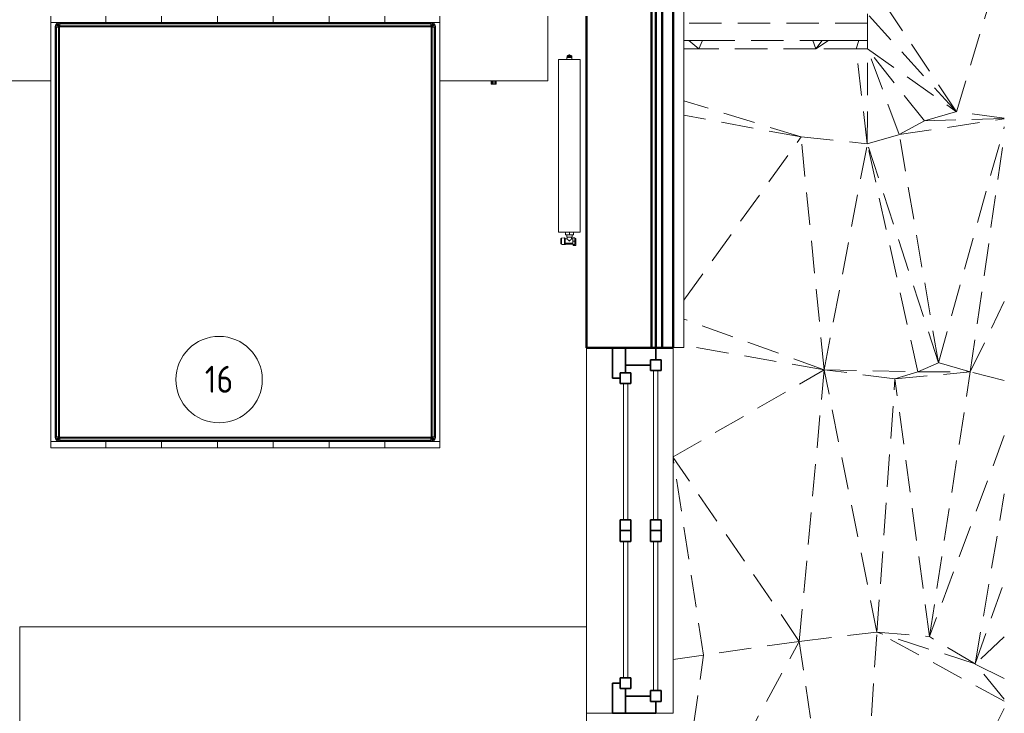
# Model space of a CAD drawing. Header units: millimetres. Extents: x 25610 to 48924, y 4737 to 39616.
# Tile 51 of 73: x 37678 to 42237, y 30438 to 33651. Entities that reach past the tile are written whole.
import ezdxf

# ---------------------------------------------------------------- set-up
doc = ezdxf.new("R2010")
doc.units = ezdxf.units.MM
doc.linetypes.add('ADSK_Скрыто', pattern=[300, 150, -150])
doc.linetypes.add('ADSK_Штриховая_ш3 п1_5', pattern=[225, 150, -75])
for name, color, linetype, lineweight in [('A-AREA-____-IDEN', 2, 'Continuous', 20), ('A-DETL-____-HDLN', 90, 'ADSK_Скрыто', 9), ('A-DETL-____-MBND', 5, 'ADSK_Штриховая_ш3 п1_5', 20), ('A-GENM-____-MCUT', 13, 'Continuous', 50), ('A-GENM-____-OTLN', 13, 'Continuous', 20), ('A-GLAZ-____-MCUT', 151, 'Continuous', 35), ('A-GLAZ-____-OTLN', 151, 'Continuous', 20), ('A-PART-____-MCUT', 2, 'Continuous', 50), ('A-PART-____-OTLN', 2, 'Continuous', 20), ('A-WALL-____-MCUT', 113, 'Continuous', 50), ('A-WALL-____-OTLN', 113, 'Continuous', 20), ('I-FURN-____-OTLN', 30, 'Continuous', 20), ('L-SITE-____-OTLN', 91, 'Continuous', 20), ('M-EQPM-____-OTLN', 50, 'Continuous', 20)]:
    doc.layers.add(name, color=color, linetype=linetype, lineweight=lineweight)
doc.styles.add('GOST Common', font='GOST_Common.ttf', dxfattribs={"width": 0.9, "height": 125})

# ---------------------------------------------------------------- blocks, each defined once
blk = doc.blocks.new('Family - Site-608699-В_Этаж 02_Водопровод')
at = {"layer": 'A-DETL-____-MBND', "color": 253}
for p, q in [((42014.9, 33225), (42237, 33954.5)), ((42014.9, 33225), (41603.2, 33843.3)), ((41603.2, 33555.4), (41603.2, 33678)), ((42014.9, 33225), (41603.2, 33678)), ((41603.2, 33635.8), (40753.2, 33635.8)), ((40775.6, 33555.4), (40753.2, 33555.4)), ((40822.2, 33515.4), (40775.6, 33555.4)), ((40775.6, 33555.4), (40839.7, 33555.4)), ((40839.7, 33555.4), (40822.2, 33515.4)), ((40839.7, 33555.4), (41351, 33555.4)), ((41351, 33555.4), (41393.9, 33555.4)), ((41364.8, 33515.4), (41351, 33555.4)), ((41423.5, 33555.4), (41364.8, 33515.4)), ((41393.9, 33555.4), (41364.8, 33515.4)), ((41393.9, 33555.4), (41423.5, 33555.4)), ((41423.5, 33555.4), (41563.9, 33555.4)), ((41551.1, 33515.4), (41563.9, 33555.4)), ((41563.9, 33555.4), (41603.2, 33555.4)), ((41603.2, 33515.4), (41603.2, 33555.4)), ((40822.2, 33515.4), (40753.2, 33515.4)), ((41364.8, 33515.4), (40822.2, 33515.4)), ((41551.1, 33515.4), (41364.8, 33515.4)), ((41602.7, 33076.5), (41551.1, 33515.4)), ((41603.2, 33515.4), (41551.1, 33515.4)), ((41602.7, 33076.5), (41603.2, 33515.4)), ((41750.7, 33119), (41603.2, 33515.4)), ((41603.2, 33515.4), (42014.9, 33225)), ((41866.9, 33182.6), (41603.2, 33515.4)), ((41296, 33107.9), (40753.2, 33275.8)), ((41296, 33107.9), (40753.2, 33208.5)), ((41750.7, 33119), (42237, 33191.9)), ((41866.9, 33182.6), (42014.9, 33225)), ((42237, 33193.2), (41866.9, 33182.6)), ((42237, 33195), (42014.9, 33225)), ((41750.7, 33119), (41866.9, 33182.6)), ((41931.6, 32061.8), (42237, 33155.5)), ((40753.2, 32351.4), (41296, 33107.9)), ((41296, 33107.9), (41602.7, 33076.5)), ((41402.9, 32029.5), (41296, 33107.9)), ((41602.7, 33076.5), (41750.7, 33119)), ((41931.6, 32061.8), (41750.7, 33119)), ((42079.6, 32019.6), (42237, 33119.3)), ((41402.9, 32029.5), (41602.7, 33076.5)), ((41836.4, 32019.4), (41602.7, 33076.5)), ((41931.6, 32061.8), (41602.7, 33076.5)), ((42079.6, 32019.6), (42237, 32344.8)), ((41402.9, 32029.5), (40753.2, 32263.7)), ((41402.9, 32029.5), (40753.2, 32142.9)), ((41836.4, 32019.4), (41931.6, 32061.8)), ((42079.6, 32019.6), (41931.6, 32061.8)), ((40704.2, 31625.4), (41402.9, 32029.5)), ((41287.9, 30771.1), (41402.9, 32029.5)), ((41647.4, 30813.7), (41402.9, 32029.5)), ((41402.9, 32029.5), (41836.4, 32019.4)), ((41730.7, 31987.5), (41402.9, 32029.5)), ((41730.7, 31987.5), (42079.6, 32019.6)), ((41730.7, 31987.5), (41836.4, 32019.4)), ((41836.4, 32019.4), (42079.6, 32019.6)), ((41890.6, 30792.9), (42079.6, 32019.6)), ((42237, 31978.8), (42079.6, 32019.6)), ((41647.4, 30813.7), (41730.7, 31987.5)), ((41890.6, 30792.9), (41730.7, 31987.5)), ((42237, 31725.1), (41890.6, 30792.9)), ((41287.9, 30771.1), (40704.2, 31623.4)), ((40843.9, 30707.2), (40704.2, 31618.3)), ((42102.2, 30666.2), (42237, 31454)), ((42102.2, 30666.2), (42237, 31049.3)), ((41287.9, 30771.1), (41647.4, 30813.7)), ((41532.9, 29079.5), (41647.4, 30813.7)), ((42237, 30493.9), (41647.4, 30813.7)), ((41647.4, 30813.7), (41890.6, 30792.9)), ((42102.2, 30666.2), (41647.4, 30813.7)), ((42102.2, 30666.2), (41890.6, 30792.9)), ((42237, 30792.5), (42102.2, 30666.2)), ((40703.3, 29702.4), (41287.9, 30771.1)), ((41287.9, 30771.1), (40843.9, 30707.2)), ((41532.9, 29079.5), (41287.9, 30771.1)), ((40703.3, 29702.5), (40843.9, 30707.2)), ((40843.9, 30707.2), (40704.2, 30686.6)), ((42237, 30502.9), (42102.2, 30666.2)), ((42237, 30599), (42102.2, 30666.2)), ((42237, 30460.1), (41532.9, 29079.5))]:
    blk.add_line(p, q, dxfattribs=at)
blk = doc.blocks.new('Прямая форма - V line-610360-В_Этаж 02_Водопровод')
at = {"layer": 'A-GLAZ-____-MCUT', "color": 53}
for p, q in [((55, -80), (0, -80)), ((0, -80), (0, -220)), ((105, -55), (55, -55)), ((55, -55), (55, -105)), ((55, -105), (55, -80)), ((105, -105), (105, -55)), ((846.6, -55), (796.6, -55)), ((796.6, -55), (796.6, -105)), ((846.6, -105), (846.6, -55)), ((896.6, -55), (846.6, -55)), ((846.6, -55), (846.6, -105)), ((896.6, -105), (896.6, -55)), ((1638.1, -55), (1588.1, -55)), ((1588.1, -55), (1588.1, -105)), ((1638.1, -105), (1638.1, -55)), ((1693.1, -80), (1638.1, -80)), ((1638.1, -80), (1638.1, -105)), ((1693.1, -220), (1693.1, -80)), ((55, -105), (105, -105)), ((80, -105), (55, -105)), ((80, -220), (80, -105)), ((796.6, -105), (846.6, -105)), ((846.6, -105), (896.6, -105)), ((1588.1, -105), (1638.1, -105)), ((1613.1, -105), (1613.1, -220)), ((1638.1, -105), (1613.1, -105)), ((0, -220), (80, -220)), ((115, -220), (0, -220)), ((0, -220), (0, -280)), ((165, -195), (115, -195)), ((115, -195), (115, -245)), ((115, -245), (115, -220)), ((165, -245), (165, -195)), ((846.6, -195), (796.6, -195)), ((796.6, -195), (796.6, -245)), ((896.6, -195), (846.6, -195)), ((846.6, -195), (846.6, -245)), ((846.6, -245), (846.6, -195)), ((896.6, -245), (896.6, -195)), ((1578.1, -195), (1528.1, -195)), ((1528.1, -195), (1528.1, -245)), ((1578.1, -245), (1578.1, -195)), ((1693.1, -220), (1578.1, -220)), ((1578.1, -220), (1578.1, -245)), ((1613.1, -220), (1693.1, -220)), ((1693.1, -280), (1693.1, -220)), ((115, -245), (165, -245)), ((140, -245), (115, -245)), ((140, -280), (140, -245)), ((796.6, -245), (846.6, -245)), ((846.6, -245), (896.6, -245)), ((1528.1, -245), (1578.1, -245)), ((1553.1, -245), (1553.1, -280)), ((1578.1, -245), (1553.1, -245)), ((0, -280), (140, -280)), ((1553.1, -280), (1693.1, -280))]:
    blk.add_line(p, q, dxfattribs=at)
at = {"layer": 'A-GLAZ-____-OTLN', "color": 253}
for p, q in [((796.6, -70), (105, -70)), ((105, -90), (796.6, -90)), ((1588.1, -70), (896.6, -70)), ((896.6, -90), (1588.1, -90)), ((796.6, -210), (165, -210)), ((1528.1, -210), (896.6, -210)), ((165, -230), (796.6, -230)), ((896.6, -230), (1528.1, -230))]:
    blk.add_line(p, q, dxfattribs=at)
blk = doc.blocks.new('Прямая форма - ფ2-610361-В_Этаж 02_Водопровод')
blk.add_blockref('Прямая форма - V line-610360-В_Этаж 02_Водопровод', (0, 0))
blk = doc.blocks.new('Прямая форма - V line-610911-В_Этаж 02_Водопровод')
at = {"layer": 'I-FURN-____-OTLN', "color": 253}
for p, q in [((-645.4, -30), (-645.4, 0)), ((-645.4, -30), (-645.4, 0)), ((-388.3, -30), (-388.3, 0)), ((-388.3, -30), (-388.3, 0)), ((-129.6, -30), (-129.6, 0)), ((-129.6, -30), (-129.6, 0)), ((129.6, -30), (129.6, 0)), ((129.6, -30), (129.6, 0)), ((388.3, -30), (388.3, 0)), ((388.3, -30), (388.3, 0)), ((645.4, -30), (645.4, 0)), ((645.4, -30), (645.4, 0)), ((900, 0), (900, -300)), ((-1400, 0), (-1400, -300)), ((-900, 0), (-900, -300)), ((-645.4, -30), (-900, -30)), ((-900, -30), (-645.4, -30)), ((-880, -50), (-878.5, -42.3)), ((-879.3, -50.1), (-877.8, -42.6)), ((-878.5, -42.3), (-874.1, -35.9)), ((-877.8, -42.6), (-878.5, -42.3)), ((-877.8, -42.6), (-873.7, -36.3)), ((-873, -44.6), (-877.8, -42.6)), ((-874.1, -35.9), (-867.7, -31.5)), ((-873.7, -36.3), (-874.1, -35.9)), ((-874.1, -50.6), (-873, -44.6)), ((-873.7, -36.3), (-867.4, -32.2)), ((-869.9, -40.1), (-873.7, -36.3)), ((-873, -44.6), (-869.9, -40.1)), ((-864.5, -48.1), (-873, -44.6)), ((-869.9, -40.1), (-865.4, -37)), ((-863.5, -46.5), (-869.9, -40.1)), ((-867.7, -31.5), (-860, -30)), ((-867.4, -32.2), (-867.7, -31.5)), ((-867.4, -32.2), (-859.9, -30.7)), ((-865.4, -37), (-867.4, -32.2)), ((-865.4, -37), (-859.4, -35.9)), ((-861.9, -45.5), (-865.4, -37)), ((-863.5, -46.5), (-861.9, -45.5)), ((-861.9, -45.5), (-858.5, -44.8)), ((-860, -50), (-861.9, -45.5)), ((-859.9, -30.7), (-860, -30)), ((-859.9, -30.7), (859.9, -30.7)), ((-859.4, -35.9), (-859.9, -30.7)), ((-859.4, -35.9), (859.4, -35.9)), ((-858.5, -44.8), (-859.4, -35.9)), ((-858.5, -44.8), (858.5, -44.8)), ((-858, -50), (-858.5, -44.8)), ((-388.3, -30), (-645.4, -30)), ((-645.4, -30), (-388.3, -30)), ((-129.6, -30), (-388.3, -30)), ((-388.3, -30), (-129.6, -30)), ((129.6, -30), (-129.6, -30)), ((-129.6, -30), (129.6, -30)), ((388.3, -30), (129.6, -30)), ((129.6, -30), (388.3, -30)), ((645.4, -30), (388.3, -30)), ((388.3, -30), (645.4, -30)), ((900, -30), (645.4, -30)), ((645.4, -30), (900, -30)), ((858, -50), (858.5, -44.8)), ((858.5, -44.8), (859.4, -35.9)), ((858.5, -44.8), (861.9, -45.5)), ((859.4, -35.9), (859.9, -30.7)), ((859.4, -35.9), (865.4, -37)), ((859.9, -30.7), (860, -30)), ((859.9, -30.7), (867.4, -32.2)), ((860, -30), (867.7, -31.5)), ((860, -50), (861.9, -45.5)), ((861.9, -45.5), (865.4, -37)), ((861.9, -45.5), (863.5, -46.5)), ((863.5, -46.5), (869.9, -40.1)), ((864.5, -48.1), (873, -44.6)), ((865.4, -37), (867.4, -32.2)), ((865.4, -37), (869.9, -40.1)), ((867.4, -32.2), (867.7, -31.5)), ((867.4, -32.2), (873.7, -36.3)), ((867.7, -31.5), (874.1, -35.9)), ((869.9, -40.1), (873.7, -36.3)), ((869.9, -40.1), (873, -44.6)), ((873, -44.6), (877.8, -42.6)), ((873, -44.6), (874.1, -50.6)), ((873.7, -36.3), (874.1, -35.9)), ((873.7, -36.3), (877.8, -42.6)), ((874.1, -35.9), (878.5, -42.3)), ((877.8, -42.6), (878.5, -42.3)), ((877.8, -42.6), (879.3, -50.1)), ((878.5, -42.3), (880, -50)), ((1400, 0), (1400, -300)), ((-880, -1950), (-880, -50)), ((-879.3, -50.1), (-880, -50)), ((-879.3, -1949.9), (-879.3, -50.1)), ((-874.1, -50.6), (-879.3, -50.1)), ((-874.1, -1949.4), (-874.1, -50.6)), ((-865.2, -51.5), (-874.1, -50.6)), ((-865.2, -51.5), (-864.5, -48.1)), ((-865.2, -1948.5), (-865.2, -51.5)), ((-860, -52), (-865.2, -51.5)), ((-864.5, -48.1), (-863.5, -46.5)), ((-860, -50), (-864.5, -48.1)), ((-860, -50), (-863.5, -46.5)), ((-859.7, -50.3), (-860, -50)), ((-860, -52), (-859.7, -50.3)), ((-860, -1948), (-860, -52)), ((-859.7, -50.3), (-858, -50)), ((-858, -50), (858, -50)), ((858, -50), (859.7, -50.3)), ((859.7, -50.3), (860, -50)), ((859.7, -50.3), (860, -52)), ((860, -50), (863.5, -46.5)), ((860, -50), (864.5, -48.1)), ((860, -52), (865.2, -51.5)), ((860, -52), (860, -1948)), ((863.5, -46.5), (864.5, -48.1)), ((864.5, -48.1), (865.2, -51.5)), ((865.2, -51.5), (874.1, -50.6)), ((865.2, -51.5), (865.2, -1948.5)), ((874.1, -50.6), (879.3, -50.1)), ((874.1, -50.6), (874.1, -1949.4)), ((879.3, -50.1), (880, -50)), ((879.3, -50.1), (879.3, -1949.9)), ((880, -50), (880, -1950)), ((-1400, -300), (-900, -300)), ((-1162, -315), (-1162, -300)), ((-1162, -315), (-1160.4, -315)), ((-1160.4, -315), (-1160.4, -300)), ((-1160.4, -315), (-1156, -315)), ((-1156, -315), (-1156, -300)), ((-1156, -315), (-1150, -315)), ((-1150, -315), (-1150, -300)), ((-1150, -315), (-1144, -315)), ((-1144, -315), (-1144, -300)), ((-1144, -315), (-1139.6, -315)), ((-1139.6, -315), (-1139.6, -300)), ((-1139.6, -315), (-1138, -315)), ((-1138, -315), (-1138, -300)), ((-900, -1970), (-900, -300)), ((900, -300), (900, -1970)), ((900, -300), (1400, -300)), ((1138, -315), (1138, -300)), ((1138, -315), (1139.6, -315)), ((1139.6, -315), (1139.6, -300)), ((1139.6, -315), (1144, -315)), ((1144, -315), (1144, -300)), ((1144, -315), (1150, -315)), ((1150, -315), (1150, -300)), ((1150, -315), (1156, -315)), ((1156, -315), (1156, -300)), ((1156, -315), (1160.4, -315)), ((1160.4, -315), (1160.4, -300)), ((1160.4, -315), (1162, -315)), ((1162, -315), (1162, -300)), ((-879.3, -1949.9), (-880, -1950)), ((-878.5, -1957.7), (-880, -1950)), ((-874.1, -1949.4), (-879.3, -1949.9)), ((-877.8, -1957.4), (-879.3, -1949.9)), ((-877.8, -1957.4), (-878.5, -1957.7)), ((-874.1, -1964.1), (-878.5, -1957.7)), ((-873, -1955.4), (-877.8, -1957.4)), ((-873.7, -1963.6), (-877.8, -1957.4)), ((-865.2, -1948.5), (-874.1, -1949.4)), ((-873, -1955.4), (-874.1, -1949.4)), ((-869.9, -1959.9), (-873.7, -1963.7)), ((-864.5, -1951.9), (-873, -1955.4)), ((-869.9, -1959.9), (-873, -1955.4)), ((-863.5, -1953.5), (-869.9, -1959.9)), ((-865.4, -1963), (-869.9, -1959.9)), ((-861.9, -1954.5), (-865.4, -1963)), ((-860, -1948), (-865.2, -1948.5)), ((-864.5, -1951.9), (-865.2, -1948.5)), ((-860, -1950), (-864.5, -1951.9)), ((-863.5, -1953.5), (-864.5, -1951.9)), ((-860, -1950), (-863.5, -1953.5)), ((-861.9, -1954.5), (-863.5, -1953.5)), ((-860, -1950), (-861.9, -1954.5)), ((-858.5, -1955.2), (-861.9, -1954.5)), ((-859.7, -1949.7), (-860, -1948)), ((-859.7, -1949.7), (-860, -1950)), ((-858, -1950), (-859.7, -1949.7)), ((-858.5, -1955.2), (-859.4, -1964.1)), ((-858, -1950), (-858.5, -1955.2)), ((858.5, -1955.2), (-858.5, -1955.2)), ((858, -1950), (-858, -1950)), ((859.7, -1949.7), (858, -1950)), ((858, -1950), (858.5, -1955.2)), ((861.9, -1954.5), (858.5, -1955.2)), ((858.5, -1955.2), (859.4, -1964.1)), ((860, -1948), (859.7, -1949.7)), ((859.7, -1949.7), (860, -1950)), ((865.2, -1948.5), (860, -1948)), ((860, -1950), (864.5, -1951.9)), ((860, -1950), (863.5, -1953.5)), ((860, -1950), (861.9, -1954.5)), ((863.5, -1953.5), (861.9, -1954.5)), ((861.9, -1954.5), (865.4, -1963)), ((864.5, -1951.9), (863.5, -1953.5)), ((863.5, -1953.5), (869.9, -1959.9)), ((865.2, -1948.5), (864.5, -1951.9)), ((864.5, -1951.9), (873, -1955.4)), ((874.1, -1949.4), (865.2, -1948.5)), ((869.9, -1959.9), (865.4, -1963)), ((873, -1955.4), (869.9, -1959.9)), ((869.9, -1959.9), (873.7, -1963.7)), ((874.1, -1949.4), (873, -1955.4)), ((873, -1955.4), (877.8, -1957.4)), ((877.8, -1957.4), (873.7, -1963.7)), ((879.3, -1949.9), (874.1, -1949.4)), ((878.5, -1957.7), (874.1, -1964.1)), ((879.3, -1949.9), (877.8, -1957.4)), ((877.8, -1957.4), (878.5, -1957.7)), ((880, -1950), (878.5, -1957.7)), ((880, -1950), (879.3, -1949.9)), ((-645.4, -1970), (-900, -1970)), ((-900, -2000), (-900, -1970)), ((-900, -1970), (-645.4, -1970)), ((-900, -2000), (-900, -1970)), ((-645.4, -2000), (-900, -2000)), ((-900, -2000), (-645.4, -2000)), ((-873.7, -1963.7), (-874.1, -1964.1)), ((-867.7, -1968.5), (-874.1, -1964.1)), ((-867.4, -1967.8), (-873.7, -1963.7)), ((-867.4, -1967.8), (-867.7, -1968.5)), ((-860, -1970), (-867.7, -1968.5)), ((-865.4, -1963), (-867.4, -1967.8)), ((-859.9, -1969.3), (-867.4, -1967.8)), ((-859.4, -1964.1), (-865.4, -1963)), ((-859.9, -1969.3), (-860, -1970)), ((-859.4, -1964.1), (-859.9, -1969.3)), ((859.9, -1969.3), (-859.9, -1969.3)), ((859.4, -1964.1), (-859.4, -1964.1)), ((-645.4, -1970), (-388.3, -1970)), ((-645.4, -2000), (-645.4, -1970)), ((-645.4, -1970), (-388.3, -1970)), ((-645.4, -2000), (-645.4, -1970)), ((-388.3, -2000), (-645.4, -2000)), ((-645.4, -2000), (-388.3, -2000)), ((-388.3, -1970), (-129.6, -1970)), ((-388.3, -2000), (-388.3, -1970)), ((-388.3, -1970), (-129.6, -1970)), ((-388.3, -2000), (-388.3, -1970)), ((-129.6, -2000), (-388.3, -2000)), ((-388.3, -2000), (-129.6, -2000)), ((-129.6, -1970), (129.6, -1970)), ((-129.6, -2000), (-129.6, -1970)), ((-129.6, -1970), (129.6, -1970)), ((-129.6, -2000), (-129.6, -1970)), ((129.6, -2000), (-129.6, -2000)), ((-129.6, -2000), (129.6, -2000)), ((129.6, -1970), (388.3, -1970)), ((129.6, -2000), (129.6, -1970)), ((129.6, -1970), (388.3, -1970)), ((129.6, -2000), (129.6, -1970)), ((388.3, -2000), (129.6, -2000)), ((129.6, -2000), (388.3, -2000)), ((388.3, -1970), (645.4, -1970)), ((388.3, -2000), (388.3, -1970)), ((388.3, -1970), (645.4, -1970)), ((388.3, -2000), (388.3, -1970)), ((645.4, -2000), (388.3, -2000)), ((388.3, -2000), (645.4, -2000)), ((645.4, -1970), (900, -1970)), ((645.4, -2000), (645.4, -1970)), ((645.4, -1970), (900, -1970)), ((645.4, -2000), (645.4, -1970)), ((900, -2000), (645.4, -2000)), ((645.4, -2000), (900, -2000)), ((865.4, -1963), (859.4, -1964.1)), ((859.4, -1964.1), (859.9, -1969.3)), ((867.4, -1967.8), (859.9, -1969.3)), ((859.9, -1969.3), (860, -1970)), ((867.7, -1968.5), (860, -1970)), ((865.4, -1963), (867.4, -1967.8)), ((873.7, -1963.7), (867.4, -1967.8)), ((867.4, -1967.8), (867.7, -1968.5)), ((874.1, -1964.1), (867.7, -1968.5)), ((873.7, -1963.7), (874.1, -1964.1)), ((900, -2000), (900, -1970)), ((900, -2000), (900, -1970))]:
    blk.add_line(p, q, dxfattribs=at)
blk = doc.blocks.new('Прямая форма - FU - 059-610912-В_Этаж 02_Водопровод')
blk.add_blockref('Прямая форма - V line-610911-В_Этаж 02_Водопровод', (0, 0))
blk = doc.blocks.new('Прямая форма - Gypsum Plasterboard - Waterproof-611012-В_Этаж 02_Водопровод')
at = {"layer": 'A-WALL-____-MCUT', "color": 9}
for p, q in [((7184.9, 50), (3493.1, 50)), ((3493.1, 50), (3493.1, 0)), ((3493.1, 0), (7184.9, 0))]:
    blk.add_line(p, q, dxfattribs=at)
blk = doc.blocks.new('Прямая форма - Insulation - Thermal Break-611013-В_Этаж 02_Водопровод')
at = {"layer": 'A-WALL-____-MCUT', "color": 9}
for p, q in [((7184.9, 80), (3493.1, 80)), ((3493.1, 80), (3493.1, 50)), ((3493.1, 50), (7184.9, 50))]:
    blk.add_line(p, q, dxfattribs=at)
blk = doc.blocks.new('Прямая форма - Masonry Block - Structural-611014-В_Этаж 02_Водопровод')
at = {"layer": 'A-WALL-____-MCUT', "color": 9}
for p, q in [((5030, 400), (3493.1, 400)), ((3493.1, 400), (3493.1, 100)), ((3493.1, 100), (5030, 100))]:
    blk.add_line(p, q, dxfattribs=at)
blk = doc.blocks.new('Прямая форма - Concrete - Structural-611015-В_Этаж 02_Водопровод')
at = {"layer": 'A-WALL-____-MCUT', "color": 9}
for p, q in [((7184.9, 100), (3493.1, 100)), ((3493.1, 100), (3493.1, 80)), ((3493.1, 80), (7184.9, 80))]:
    blk.add_line(p, q, dxfattribs=at)
blk = doc.blocks.new('Прямая форма - SW - 004-611016-В_Этаж 02_Водопровод')
for name in ['Прямая форма - Masonry Block - Structural-611014-В_Этаж 02_Водопровод', 'Прямая форма - Concrete - Structural-611015-В_Этаж 02_Водопровод', 'Прямая форма - Insulation - Thermal Break-611013-В_Этаж 02_Водопровод', 'Прямая форма - Gypsum Plasterboard - Waterproof-611012-В_Этаж 02_Водопровод']:
    blk.add_blockref(name, (0, 0))
blk = doc.blocks.new('Family - ფ2-611018-В_Этаж 02_Водопровод')
at = {"layer": 'A-GENM-____-MCUT', "lineweight": 9}
for p, q in [((-846.6, 401), (-846.6, 280)), ((846.6, 401), (-846.6, 401)), ((846.6, 280), (846.6, 401)), ((-846.6, 280), (-846.6, -1)), ((846.6, -1), (846.6, 280)), ((-846.6, -1), (846.6, -1))]:
    blk.add_line(p, q, dxfattribs=at)
blk = doc.blocks.new('Family - Gypsum Plasterboard - Waterproof-611020-В_Этаж 02_Водопровод')
at = {"layer": 'A-PART-____-MCUT', "color": 9}
for p, q in [((7184.9, 50), (3493.1, 50)), ((3493.1, 50), (3493.1, 0)), ((3493.1, 0), (7184.9, 0))]:
    blk.add_line(p, q, dxfattribs=at)
blk = doc.blocks.new('Family - Insulation - Thermal Break-611022-В_Этаж 02_Водопровод')
at = {"layer": 'A-PART-____-MCUT', "color": 9}
for p, q in [((7184.9, 80), (3493.1, 80)), ((3493.1, 80), (3493.1, 50)), ((3493.1, 50), (7184.9, 50))]:
    blk.add_line(p, q, dxfattribs=at)
blk = doc.blocks.new('Family - Masonry Block - Structural-611024-В_Этаж 02_Водопровод')
at = {"layer": 'A-PART-____-MCUT', "color": 9}
for p, q in [((5030, 400), (3493.1, 400)), ((3493.1, 400), (3493.1, 100)), ((3493.1, 100), (5030, 100))]:
    blk.add_line(p, q, dxfattribs=at)
blk = doc.blocks.new('Family - Concrete - Structural-611028-В_Этаж 02_Водопровод')
at = {"layer": 'A-PART-____-MCUT', "color": 9}
for p, q in [((7184.9, 100), (3493.1, 100)), ((3493.1, 100), (3493.1, 80)), ((3493.1, 80), (7184.9, 80))]:
    blk.add_line(p, q, dxfattribs=at)
blk = doc.blocks.new('Family - OP - 005-611152-В_Этаж 02_Водопровод')
at = {"layer": 'A-GENM-____-MCUT', "lineweight": 9}
for p, q in [((40303.2, 30837.6), (37678.2, 30837.6)), ((37678.2, 30837.6), (37678.2, 29637.6)), ((40303.2, 29637.6), (40303.2, 30837.6)), ((37678.2, 29637.6), (40303.2, 29637.6))]:
    blk.add_line(p, q, dxfattribs=at)
blk = doc.blocks.new('Прямая форма - V line-612828-В_Этаж 02_Водопровод')
at = {"layer": 'A-GENM-____-MCUT', "lineweight": 9}
for p, q in [((40728.4, 35504.2), (40703.2, 35504.2)), ((40703.2, 35504.2), (40703.2, 32132.5)), ((40753.2, 35504.2), (40728.4, 35504.2)), ((40753.2, 32132.5), (40753.2, 35504.2)), ((40703.2, 32132.5), (40753.2, 32132.5))]:
    blk.add_line(p, q, dxfattribs=at)
blk = doc.blocks.new('Прямая форма - SLA - 004-612829-В_Этаж 02_Водопровод')
blk.add_blockref('Прямая форма - V line-612828-В_Этаж 02_Водопровод', (0, 0))
blk = doc.blocks.new('V line_ifc_RVT-1-В_Этаж 02_Водопровод')
at = {"layer": 'A-GENM-____-OTLN', "color": 253, "lineweight": 20}
for name in ['Прямая форма - SLA - 004-612829-В_Этаж 02_Водопровод', 'Family - OP - 005-611152-В_Этаж 02_Водопровод']:
    blk.add_blockref(name, (0, 0), dxfattribs=at)
at = {"layer": 'A-GENM-____-OTLN', "color": 253, "lineweight": 20, "rotation": 90}
blk.add_blockref('Family - ფ2-611018-В_Этаж 02_Водопровод', (40703.2, 31284.2), dxfattribs=at)
at = {"layer": 'A-GLAZ-____-OTLN', "color": 253, "lineweight": 20, "rotation": 270}
blk.add_blockref('Прямая форма - ფ2-610361-В_Этаж 02_Водопровод', (40703.2, 32130.8), dxfattribs=at)
at = {"layer": 'A-PART-____-OTLN', "color": 253, "lineweight": 20, "rotation": 90}
for name in ['Family - Concrete - Structural-611028-В_Этаж 02_Водопровод', 'Family - Insulation - Thermal Break-611022-В_Этаж 02_Водопровод', 'Family - Gypsum Plasterboard - Waterproof-611020-В_Этаж 02_Водопровод', 'Family - Masonry Block - Structural-611024-В_Этаж 02_Водопровод']:
    blk.add_blockref(name, (40703.2, 28637.6), dxfattribs=at)
at = {"layer": 'A-WALL-____-OTLN', "color": 253, "lineweight": 20, "rotation": 90}
blk.add_blockref('Прямая форма - SW - 004-611016-В_Этаж 02_Водопровод', (40703.2, 28637.6), dxfattribs=at)
at = {"layer": 'I-FURN-____-OTLN', "color": 253, "lineweight": 20}
blk.add_blockref('Прямая форма - FU - 059-610912-В_Этаж 02_Водопровод', (38722.9, 33667.6), dxfattribs=at)
at = {"layer": 'L-SITE-____-OTLN', "color": 253, "lineweight": 20}
blk.add_blockref('Family - Site-608699-В_Этаж 02_Водопровод', (0, 0), dxfattribs=at)
blk = doc.blocks.new('ADSK_Радиатор универсальный_Боковое подключение_Клапаны - Радиатор 600х800-V26-В_Этаж 02_Водопровод')
at = {"layer": 'A-DETL-____-HDLN', "flags": 128}
for points in [[(-450, 20), (-450, 20), (-450, 20), (-449.9, 20), (-449.9, 20), (-449.8, 20), (-449.7, 20)], [(-449.7, 20), (-449.8, 20), (-449.9, 20), (-449.9, 20), (-450, 20), (-450, 20), (-450, 20), (-450, 20)], [(-432, 20), (-432, 20), (-432, 20), (-432.1, 20), (-432.1, 20), (-432.2, 20), (-432.3, 20)], [(-432.2, 20), (-432.1, 20), (-432.1, 20), (-432, 20), (-432, 20), (-432, 20), (-432, 20)], [(-453.8, 0), (-453.9, 0), (-453.9, 0), (-454, 0), (-454, 0), (-454, 0)], [(-454, 0), (-454, 0), (-454, 0), (-453.9, 0), (-453.8, 0), (-453.7, 0)], [(-428, 0), (-428, 0), (-428, 0), (-428.1, 0), (-428.2, 0)], [(-428.2, 0), (-428.1, 0), (-428.1, 0), (-428, 0), (-428, 0), (-428, 0)]]:
    blk.add_lwpolyline(points, dxfattribs=at)
at = {"layer": 'M-EQPM-____-OTLN'}
for p, q in [((-456.5, 13), (-456.5, -2)), ((-455.2, 13), (-456.5, 13)), ((-454.9, 15.8), (-456, 2.3)), ((-426, 2.3), (-456, 2.3)), ((-427.1, 15.8), (-454.9, 15.8)), ((-426, 2.3), (-427.1, 15.8)), ((400, 30), (-400, 30)), ((-400, 30), (-400, -70)), ((-400, 30), (-400, -70)), ((400, 30), (-400, 30)), ((400, -70), (400, 30)), ((400, -70), (400, 30)), ((-461, -38), (-457, -38)), ((-461, -50), (-461, -38)), ((-457, -36), (-441, -36)), ((-457, -46), (-457, -36)), ((-456.5, -2), (-451, -2)), ((-455, -2), (-455, -36)), ((-451, 0), (-451, -36)), ((-431, 0), (-451, 0)), ((-441, -36), (-425, -36)), ((-441, -36), (-441, -46)), ((-431, -10), (-431, 0)), ((-422, -10), (-431, -10)), ((-431, -36), (-431, -30)), ((-431, -30), (-422, -30)), ((-425, -46), (-425, -36)), ((-411, -7.5), (-422, -7.5)), ((-422, -7.5), (-422, -32.5)), ((-422, -32.5), (-411, -32.5)), ((-411, -20), (-411, -1.5)), ((-411, -1.5), (-400, -1.5)), ((-411, -38.5), (-411, -20)), ((-411, -20), (-400, -20)), ((-411, -38.5), (-400, -38.5)), ((410, -8), (400, -8)), ((400, -32), (410, -32)), ((410, -9.1), (410, -8)), ((410, -9.2), (410, -10.1)), ((410, -9.2), (415, -9.2)), ((415, -10.1), (410, -10.1)), ((410, -18.9), (410, -10.2)), ((410, -19.1), (410, -20.9)), ((410, -19.1), (415, -19.1)), ((410, -20.3), (410, -20)), ((415, -20.9), (410, -20.9)), ((410, -29.8), (410, -21.1)), ((410, -29.9), (410, -30.8)), ((410, -29.9), (415, -29.9)), ((415, -30.8), (410, -30.8)), ((410, -32), (410, -30.9)), ((417, -9.2), (415, -9.2)), ((415, -10.1), (415, -9.2)), ((415, -10.1), (415, -19.1)), ((415, -20.9), (415, -19.1)), ((415, -20.9), (415, -29.9)), ((415, -30.8), (415, -29.9)), ((415, -30.8), (417, -30.8)), ((417, -30.8), (417, -9.2)), ((417, -9.5), (417, -9.2)), ((422, -17.5), (417, -17.5)), ((422, -22.5), (417, -22.5)), ((417, -30.8), (417, -30.5)), ((422, -22.5), (422, -17.5)), ((-445, -50), (-461, -50)), ((-441, -46), (-457, -46)), ((-445, -46), (-445, -50)), ((-429, -50), (-445, -50)), ((-425, -46), (-441, -46)), ((-429, -50), (-429, -46)), ((-400, -70), (400, -70)), ((-400, -70), (400, -70))]:
    blk.add_line(p, q, dxfattribs=at)
at = {"layer": 'M-EQPM-____-OTLN', "flags": 128}
for points in [[(-454, 0), (-454.1, 0), (-454.2, 0), (-454.2, 0), (-454.3, 0), (-454.4, 0), (-454.5, 0.1), (-454.6, 0.1), (-454.6, 0.1), (-454.7, 0.1), (-454.8, 0.2), (-454.9, 0.2), (-454.9, 0.2), (-455, 0.3), (-455.1, 0.3), (-455.1, 0.3), (-455.2, 0.4), (-455.3, 0.4), (-455.3, 0.5), (-455.4, 0.6), (-455.4, 0.6), (-455.5, 0.7), (-455.5, 0.7), (-455.6, 0.8), (-455.6, 0.9), (-455.7, 0.9), (-455.7, 1), (-455.8, 1.1), (-455.8, 1.1), (-455.8, 1.2), (-455.9, 1.3), (-455.9, 1.4), (-455.9, 1.4), (-455.9, 1.5), (-456, 1.6), (-456, 1.7), (-456, 1.7), (-456, 1.8), (-456, 1.9), (-456, 2), (-456, 2.1), (-456, 2.1), (-456, 2.2), (-456, 2.3), (-456, 2.3)], [(-454.9, 15.8), (-454.9, 16), (-454.8, 16.2), (-454.8, 16.4), (-454.7, 16.6), (-454.7, 16.8), (-454.6, 17), (-454.5, 17.2), (-454.4, 17.4), (-454.3, 17.5), (-454.2, 17.7), (-454.1, 17.9), (-454, 18), (-453.9, 18.2), (-453.7, 18.3), (-453.6, 18.5), (-453.4, 18.6), (-453.3, 18.8), (-453.1, 18.9), (-453, 19), (-452.8, 19.1), (-452.7, 19.2), (-452.5, 19.3), (-452.3, 19.4), (-452.1, 19.5), (-451.9, 19.6), (-451.8, 19.7), (-451.6, 19.7), (-451.4, 19.8), (-451.2, 19.9), (-451, 19.9), (-450.8, 19.9), (-450.6, 20), (-450.4, 20), (-450.2, 20), (-450, 20)], [(-450, 20), (-450, 20), (-450, 20), (-449.9, 20), (-449.9, 20), (-449.8, 20), (-449.7, 20), (-449.6, 20), (-449.5, 20), (-449.4, 20), (-449.3, 20), (-449.1, 20), (-449, 20), (-448.8, 20), (-448.6, 20), (-448.4, 20), (-448.2, 20), (-448, 20), (-447.8, 20), (-447.5, 20), (-447.3, 20), (-447, 20), (-446.7, 20), (-446.5, 20), (-446.2, 20)], [(-432, 20), (-432, 20), (-432, 20), (-432.1, 20), (-432.1, 20), (-432.2, 20), (-432.3, 20), (-432.4, 20), (-432.5, 20), (-432.6, 20), (-432.7, 20), (-432.9, 20), (-433, 20), (-433.2, 20), (-433.4, 20), (-433.6, 20), (-433.8, 20), (-434, 20), (-434.2, 20), (-434.5, 20), (-434.7, 20), (-435, 20), (-435.3, 20), (-435.5, 20), (-435.8, 20), (-436.1, 20), (-436.4, 20), (-436.8, 20), (-437.1, 20), (-437.4, 20), (-437.7, 20), (-438.1, 20), (-438.4, 20), (-438.8, 20), (-439.1, 20), (-439.5, 20), (-439.8, 20), (-440.2, 20), (-440.5, 20), (-440.9, 20), (-441.3, 20), (-441.6, 20), (-442, 20), (-442.3, 20), (-442.7, 20), (-443, 20), (-443.4, 20), (-443.7, 20), (-444.1, 20), (-444.4, 20), (-444.7, 20), (-445.1, 20), (-445.4, 20), (-445.7, 20), (-446, 20), (-446.3, 20), (-446.6, 20), (-446.9, 20), (-447.1, 20), (-447.4, 20), (-447.6, 20), (-447.9, 20), (-448.1, 20), (-448.3, 20), (-448.5, 20), (-448.7, 20), (-448.9, 20), (-449.1, 20), (-449.2, 20), (-449.4, 20), (-449.5, 20), (-449.6, 20), (-449.7, 20), (-449.8, 20), (-449.9, 20), (-449.9, 20), (-450, 20), (-450, 20), (-450, 20), (-450, 20)], [(-435.7, 20), (-435.4, 20), (-435.1, 20), (-434.9, 20), (-434.6, 20), (-434.4, 20), (-434.1, 20), (-433.9, 20), (-433.7, 20), (-433.5, 20), (-433.3, 20), (-433.1, 20), (-432.9, 20), (-432.8, 20), (-432.6, 20), (-432.5, 20), (-432.4, 20), (-432.3, 20), (-432.2, 20), (-432.1, 20), (-432.1, 20), (-432, 20), (-432, 20), (-432, 20), (-432, 20)], [(-432, 20), (-431.8, 20), (-431.6, 20), (-431.4, 20), (-431.2, 19.9), (-431, 19.9), (-430.8, 19.9), (-430.6, 19.8), (-430.4, 19.7), (-430.2, 19.7), (-430.1, 19.6), (-429.9, 19.5), (-429.7, 19.4), (-429.5, 19.3), (-429.3, 19.2), (-429.2, 19.1), (-429, 19), (-428.9, 18.9), (-428.7, 18.8), (-428.6, 18.6), (-428.4, 18.5), (-428.3, 18.3), (-428.1, 18.2), (-428, 18), (-427.9, 17.9), (-427.8, 17.7), (-427.7, 17.5), (-427.6, 17.4), (-427.5, 17.2), (-427.4, 17), (-427.3, 16.8), (-427.3, 16.6), (-427.2, 16.4), (-427.2, 16.2), (-427.1, 16), (-427.1, 15.8)], [(-426, 2.3), (-426, 2.3), (-426, 2.2), (-426, 2.1), (-426, 2), (-426, 1.9), (-426, 1.9), (-426, 1.8), (-426, 1.7), (-426, 1.6), (-426.1, 1.5), (-426.1, 1.5), (-426.1, 1.4), (-426.1, 1.3), (-426.1, 1.2), (-426.2, 1.2), (-426.2, 1.1), (-426.3, 1), (-426.3, 1), (-426.3, 0.9), (-426.4, 0.8), (-426.4, 0.8), (-426.5, 0.7), (-426.5, 0.6), (-426.6, 0.6), (-426.6, 0.5), (-426.7, 0.5), (-426.8, 0.4), (-426.8, 0.4), (-426.9, 0.3), (-427, 0.3), (-427, 0.2), (-427.1, 0.2), (-427.2, 0.2), (-427.3, 0.1), (-427.3, 0.1), (-427.4, 0.1), (-427.5, 0.1), (-427.6, 0), (-427.6, 0), (-427.7, 0), (-427.8, 0), (-427.9, 0), (-428, 0), (-428, 0)], [(-450.6, 0), (-450.9, 0), (-451.3, 0), (-451.6, 0), (-451.9, 0), (-452.1, 0), (-452.4, 0), (-452.6, 0), (-452.9, 0), (-453.1, 0), (-453.2, 0), (-453.4, 0), (-453.6, 0), (-453.7, 0), (-453.8, 0), (-453.9, 0), (-453.9, 0), (-454, 0), (-454, 0), (-454, 0)], [(-454, 0), (-454, 0), (-454, 0), (-453.9, 0), (-453.8, 0), (-453.7, 0), (-453.6, 0), (-453.5, 0), (-453.3, 0), (-453.2, 0), (-453, 0), (-452.8, 0), (-452.5, 0), (-452.3, 0), (-452, 0), (-451.7, 0), (-451.4, 0), (-451.1, 0), (-450.8, 0), (-450.4, 0), (-450.1, 0), (-449.7, 0), (-449.3, 0), (-448.9, 0), (-448.5, 0), (-448, 0), (-447.6, 0), (-447.1, 0), (-446.7, 0), (-446.2, 0), (-445.7, 0), (-445.2, 0), (-444.7, 0), (-444.2, 0), (-443.7, 0), (-443.2, 0), (-442.7, 0), (-442.2, 0), (-441.7, 0), (-441.1, 0), (-440.6, 0), (-440.1, 0), (-439.6, 0), (-439.1, 0), (-438.6, 0), (-438, 0), (-437.5, 0), (-437, 0), (-436.6, 0), (-436.1, 0), (-435.6, 0), (-435.1, 0), (-434.7, 0), (-434.2, 0), (-433.8, 0), (-433.3, 0), (-432.9, 0), (-432.5, 0), (-432.1, 0), (-431.8, 0), (-431.4, 0), (-431.1, 0), (-430.7, 0), (-430.4, 0), (-430.1, 0), (-429.9, 0), (-429.6, 0), (-429.4, 0), (-429.1, 0), (-428.9, 0), (-428.8, 0), (-428.6, 0), (-428.4, 0), (-428.3, 0), (-428.2, 0), (-428.1, 0), (-428.1, 0), (-428, 0), (-428, 0), (-428, 0)], [(-428, 0), (-428, 0), (-428, 0), (-428.1, 0), (-428.2, 0), (-428.3, 0), (-428.4, 0), (-428.5, 0), (-428.7, 0), (-428.8, 0), (-429, 0), (-429.2, 0), (-429.5, 0), (-429.7, 0), (-430, 0), (-430.3, 0), (-430.6, 0), (-430.9, 0), (-431.2, 0)], [(415, -9.2), (415.5, -9.3), (416, -9.4)], [(415, -30.8), (415.5, -30.7), (416, -30.6)], [(417, -10.1), (417.8, -11), (418.6, -12.5), (419.6, -15.7), (419.8, -17.5)], [(417, -29.9), (417.8, -29), (418.6, -27.5), (419.6, -24.3), (419.8, -22.5)]]:
    blk.add_lwpolyline(points, dxfattribs=at)
at = {"layer": 'M-EQPM-____-OTLN'}
for points, knots in [([(-441, -20), (-440.4, -19.4), (-439.1, -18.1), (-437.5, -16.5), (-436.4, -15.4), (-435.8, -14.8), (-435.4, -14.4), (-435, -14), (-434.5, -13.5), (-434.1, -13.1), (-433.7, -12.7), (-433.4, -12.4), (-433, -12), (-432.7, -11.7), (-432.3, -11.3), (-432, -11.1), (-431.8, -10.8), (-431.6, -10.5), (-431.4, -10.4), (-431.2, -10.2), (-431, -10.1), (-431, -10), (-431, -10)], [0, 0, 0, 0, 0.142857, 0.285714, 0.357143, 0.392857, 0.428571, 0.464286, 0.5, 0.535714, 0.571429, 0.607143, 0.642857, 0.678571, 0.714286, 0.75, 0.785714, 0.821429, 0.857143, 0.892857, 0.928571, 1, 1, 1, 1]), ([(-431, -30), (-431, -30), (-431, -29.9), (-431.2, -29.8), (-431.4, -29.6), (-431.6, -29.5), (-431.8, -29.2), (-432, -28.9), (-432.3, -28.7), (-432.7, -28.3), (-433, -28), (-433.4, -27.6), (-433.7, -27.3), (-434.1, -26.9), (-434.7, -26.3), (-435.2, -25.8), (-435.8, -25.2), (-436.4, -24.6), (-437.5, -23.5), (-439.1, -21.9), (-440.4, -20.6), (-441, -20)], [0, 0, 0, 0, 0.071429, 0.107143, 0.142857, 0.178571, 0.214286, 0.25, 0.285714, 0.321429, 0.357143, 0.392857, 0.428571, 0.464286, 0.5, 0.571429, 0.607143, 0.642857, 0.714286, 0.857143, 1, 1, 1, 1])]:
    blk.add_open_spline(points, degree=3, knots=knots, dxfattribs=at)
blk = doc.blocks.new('ADSK_M_Помещения - Номер-1471236-В_Этаж 02_Водопровод')
at = {"layer": 'A-AREA-____-IDEN'}
blk.add_circle((0, 0), 4, dxfattribs=at)

msp = doc.modelspace()

# ---------------------------------------------------------------- block references
at = {"lineweight": 9}
msp.add_blockref('V line_ifc_RVT-1-В_Этаж 02_Водопровод', (0, 0), dxfattribs=at)
at = {"layer": 'A-AREA-____-IDEN', "xscale": 49.99999999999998, "yscale": 49.99999999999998, "zscale": 49.99999999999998}
msp.add_blockref('ADSK_M_Помещения - Номер-1471236-В_Этаж 02_Водопровод', (38601.4, 31983.8), dxfattribs=at)
at = {"layer": 'A-DETL-____-HDLN', "rotation": 90.00004683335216}
msp.add_blockref('ADSK_Радиатор универсальный_Боковое подключение_Клапаны - Радиатор 600х800-V26-В_Этаж 02_Водопровод', (40203.2, 33066.2), dxfattribs=at)

# ---------------------------------------------------------------- texts
at = {"layer": 'A-AREA-____-IDEN', "lineweight": 9, "insert": (38535.5, 32047.7), "char_height": 125, "width": 165.949, "attachment_point": 1, "style": 'GOST Common'}
msp.add_mtext('16', dxfattribs=at)

doc.saveas('drawing.dxf')
